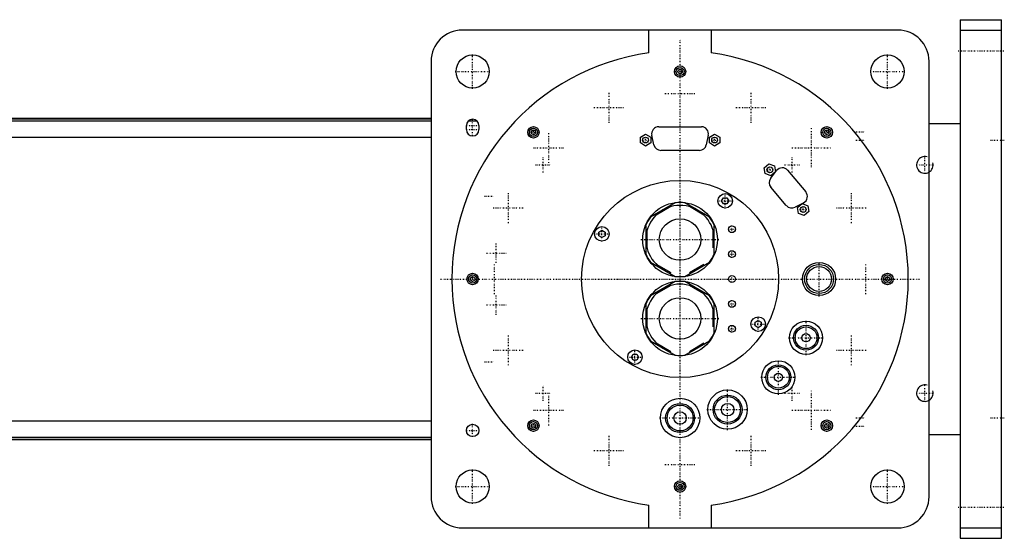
# Model space of a CAD drawing. Extents: x -906 to 156, y -125 to 125.
# Tile 5 of 5: x -318 to 156, y -125 to 125. Entities that reach past the tile are written whole.
import ezdxf

# ---------------------------------------------------------------- set-up
doc = ezdxf.new("R2010")
doc.units = 0
doc.linetypes.add('CENTER', pattern=[1.5, 0.45, -0.5, 0.05, -0.5])
for name, color, linetype in [('AM_0', 7, 'CONTINUOUS'), ('AM_10', 7, 'CONTINUOUS'), ('AM_7', 7, 'CENTER')]:
    doc.layers.add(name, color=color, linetype=linetype)

msp = doc.modelspace()

# ---------------------------------------------------------------- linework, layer by layer
at = {"layer": 'AM_0', "color": 7, "linetype": 'CONTINUOUS'}
for p, q in [((135, 125), (155, 125)), ((135, 125), (135, -125)), ((155, -125), (155, 125)), ((105, 120), (-105, 120)), ((-15, 108.97), (-15, 120)), ((15, 120), (15, 108.97)), ((135, 120), (155, 120)), ((-120, 105), (-120, -105)), ((120, -105), (120, 105)), ((-1.15, 100), (-0.58, 101)), ((-0.58, 99), (-1.15, 100)), ((-0.58, 101), (0.58, 101)), ((0.58, 101), (1.15, 100)), ((1.15, 100), (0.58, 99)), ((0.58, 99), (-0.58, 99)), ((-120, 77.32), (-390.79, 77.32)), ((-390.6, 77.28), (-120, 77.28)), ((-386.5, 76.29), (-120, 76.29)), ((-101.93, 76.29), (-98.07, 76.29)), ((-103, 72), (-103, 74)), ((-97, 74), (-97, 72)), ((-71.83, 71.01), (-71.01, 71.83)), ((-71.01, 71.83), (-69.89, 71.53)), ((-69.89, 71.53), (-69.6, 70.41)), ((-10.3, 73.4), (10.3, 73.4)), ((69.6, 70.41), (69.89, 71.53)), ((69.89, 71.53), (71.01, 71.83)), ((71.01, 71.83), (71.83, 71.01)), ((120, 75), (135, 75)), ((-367.3, 68.3), (-120, 68.3)), ((-71.53, 69.89), (-71.83, 71.01)), ((-70.41, 69.6), (-71.53, 69.89)), ((-69.6, 70.41), (-70.41, 69.6)), ((-19.15, 68.44), (-16.65, 69.89)), ((-19.15, 65.56), (-19.15, 68.44)), ((-16.65, 69.89), (-14.15, 68.44)), ((-14.15, 68.44), (-14.15, 65.56)), ((-12.62, 64.68), (-13.62, 69.28)), ((13.62, 69.28), (12.62, 64.68)), ((14.15, 68.44), (16.65, 69.89)), ((14.15, 65.56), (14.15, 68.44)), ((16.65, 69.89), (19.15, 68.44)), ((19.15, 68.44), (19.15, 65.56)), ((70.41, 69.6), (69.6, 70.41)), ((71.53, 69.89), (70.41, 69.6)), ((71.83, 71.01), (71.53, 69.89)), ((-16.65, 64.11), (-19.15, 65.56)), ((-14.15, 65.56), (-16.65, 64.11)), ((9.3, 62), (-9.3, 62)), ((16.65, 64.11), (14.15, 65.56)), ((19.15, 65.56), (16.65, 64.11)), ((40.58, 53.63), (42.79, 55.49)), ((41.08, 50.79), (40.58, 53.63)), ((42.79, 55.49), (45.5, 54.5)), ((43.68, 48.56), (46.56, 52.29)), ((45.5, 54.5), (46, 51.65)), ((51.86, 52.39), (60.6, 41.97)), ((43.79, 49.8), (41.08, 50.79)), ((46, 51.65), (43.79, 49.8)), ((51.22, 35.41), (43.77, 44.3)), ((20.02, 37.67), (20.88, 39.17)), ((20.88, 39.17), (22.62, 39.17)), ((22.62, 39.17), (23.48, 37.67)), ((-2.3, 36.73), (-14.2, 29.85)), ((-4.51, 34.87), (-11.49, 30.84)), ((14.2, 29.85), (2.3, 36.73)), ((11.49, 30.84), (4.51, 34.87)), ((20.88, 36.17), (20.02, 37.67)), ((22.62, 36.17), (20.88, 36.17)), ((23.48, 37.67), (22.62, 36.17)), ((59.58, 36.78), (55.41, 34.59)), ((56.65, 34.48), (58.86, 36.33)), ((57.15, 31.64), (56.65, 34.48)), ((58.86, 36.33), (61.57, 35.35)), ((61.57, 35.35), (62.07, 32.5)), ((59.86, 30.65), (57.15, 31.64)), ((62.07, 32.5), (59.86, 30.65)), ((-16.5, 25.87), (-16.5, 12.12)), ((16.5, 12.12), (16.5, 25.87)), ((-39.17, 22.62), (-37.67, 23.48)), ((-39.17, 20.88), (-39.17, 22.62)), ((-37.67, 20.02), (-39.17, 20.88)), ((-37.67, 23.48), (-36.17, 22.62)), ((-36.17, 20.88), (-37.67, 20.02)), ((-36.17, 22.62), (-36.17, 20.88)), ((-16, 23.03), (-16, 14.97)), ((16, 14.97), (16, 23.03)), ((-14.2, 8.15), (-2.3, 1.27)), ((-11.49, 7.16), (-4.51, 3.13)), ((2.3, 1.27), (14.2, 8.15)), ((4.51, 3.13), (11.49, 7.16)), ((-101, 0.58), (-100, 1.15)), ((-101, -0.58), (-101, 0.58)), ((-100, 1.15), (-99, 0.58)), ((-99, 0.58), (-99, -0.58)), ((99, 0.58), (100, 1.15)), ((99, -0.58), (99, 0.58)), ((100, 1.15), (101, 0.58)), ((101, 0.58), (101, -0.58)), ((-100, -1.15), (-101, -0.58)), ((-99, -0.58), (-100, -1.15)), ((-2.3, -1.27), (-14.2, -8.15)), ((-4.51, -3.13), (-11.49, -7.16)), ((14.2, -8.15), (2.3, -1.27)), ((11.49, -7.16), (4.51, -3.13)), ((100, -1.15), (99, -0.58)), ((101, -0.58), (100, -1.15)), ((-16.5, -12.13), (-16.5, -25.88)), ((16.5, -25.88), (16.5, -12.13)), ((-16, -14.97), (-16, -23.03)), ((16, -23.03), (16, -14.97)), ((36.17, -20.88), (37.67, -20.02)), ((36.17, -22.62), (36.17, -20.88)), ((37.67, -23.48), (36.17, -22.62)), ((37.67, -20.02), (39.17, -20.88)), ((39.17, -22.62), (37.67, -23.48)), ((39.17, -20.88), (39.17, -22.62)), ((-14.2, -29.85), (-2.3, -36.73)), ((-11.49, -30.84), (-4.51, -34.87)), ((2.3, -36.73), (14.2, -29.85)), ((4.51, -34.87), (11.49, -30.84)), ((-23.48, -37.67), (-22.62, -36.17)), ((-22.62, -39.17), (-23.48, -37.67)), ((-22.62, -36.17), (-20.88, -36.17)), ((-20.88, -36.17), (-20.02, -37.67)), ((-20.02, -37.67), (-20.88, -39.17)), ((-20.88, -39.17), (-22.62, -39.17)), ((-367.3, -68.3), (-120, -68.3)), ((-71.83, -71.01), (-71.53, -69.89)), ((-71.01, -71.83), (-71.83, -71.01)), ((-71.53, -69.89), (-70.41, -69.6)), ((-70.41, -69.6), (-69.6, -70.41)), ((-69.6, -70.41), (-69.89, -71.53)), ((69.6, -70.41), (70.41, -69.6)), ((69.89, -71.53), (69.6, -70.41)), ((70.41, -69.6), (71.53, -69.89)), ((71.83, -71.01), (71.01, -71.83)), ((71.53, -69.89), (71.83, -71.01)), ((-69.89, -71.53), (-71.01, -71.83)), ((71.01, -71.83), (69.89, -71.53)), ((120, -75), (135, -75)), ((-390.79, -77.32), (-120, -77.32)), ((-390.6, -77.28), (-120, -77.28)), ((-386.5, -76.29), (-120, -76.29)), ((-1.15, -100), (-0.58, -99)), ((-0.58, -99), (0.58, -99)), ((0.58, -99), (1.15, -100)), ((-0.58, -101), (-1.15, -100)), ((0.58, -101), (-0.58, -101)), ((1.15, -100), (0.58, -101)), ((-15, -120), (-15, -108.97)), ((15, -108.97), (15, -120)), ((-105, -120), (105, -120)), ((135, -120), (155, -120)), ((135, -125), (155, -125))]:
    msp.add_line(p, q, dxfattribs=at)
for centre, radius in [((-100, 100), 8), ((100, 100), 8), ((0, 100), 2.75), ((0, 100), 1.95), ((-70.71, 70.71), 2.75), ((-70.71, 70.71), 1.95), ((70.71, 70.71), 2.75), ((70.71, 70.71), 1.95), ((-16.65, 67), 1.4), ((16.65, 67), 1.4), ((43.29, 52.64), 1.4), ((0, 0), 47.5), ((21.75, 37.67), 3.5), ((0, 19), 18), ((59.36, 33.49), 1.4), ((0, 19), 10), ((-37.67, 21.75), 3.5), ((25, 24), 1.65), ((25, 12), 1.65), ((67, 0), 8), ((67, 0), 7), ((67, 0), 6), ((-100, 0), 2.75), ((-100, 0), 1.95), ((25, 0), 1.65), ((100, 0), 2.75), ((100, 0), 1.95), ((0, -19), 18), ((0, -19), 10), ((25, -12), 1.65), ((37.67, -21.75), 3.5), ((25, -24), 1.65), ((60.72, -28.32), 8), ((60.72, -28.32), 6), ((60.72, -28.32), 5.25), ((60.72, -28.32), 2), ((-21.75, -37.67), 3.5), ((47.38, -47.38), 8), ((47.38, -47.38), 6), ((47.38, -47.38), 5.25), ((47.38, -47.38), 2), ((22.92, -62.96), 9.5), ((22.92, -62.96), 7), ((22.92, -62.96), 6.25), ((0, -67), 9.5), ((0, -67), 7), ((0, -67), 6.25), ((22.92, -62.96), 3), ((0, -67), 3), ((-100, -73), 3), ((-70.71, -70.71), 2.75), ((-70.71, -70.71), 1.95), ((70.71, -70.71), 2.75), ((70.71, -70.71), 1.95), ((-100, -100), 8), ((100, -100), 8), ((0, -100), 2.75), ((0, -100), 1.95)]:
    msp.add_circle(centre, radius, dxfattribs=at)
for centre, radius, start, end in [((-105, 105), 15, 90, 180), ((105, 105), 15, 0, 90), ((0, 0), 110, 97.8375, 262.1625), ((0, 0), 110, 277.8375, 82.1625), ((-100, 74), 3, 0, 180), ((-100, 72), 3, 180, 0), ((-10.3, 70), 3.4, 90, 192.2648), ((10.3, 70), 3.4, 347.7352, 90), ((-9.3, 65.4), 3.4, 192.2648, 270), ((9.3, 65.4), 3.4, 270, 347.7352), ((49.25, 50.2), 3.4, 40, 142.2648), ((46.37, 46.48), 3.4, 142.2648, 220), ((57.99, 39.79), 3.4, 297.7352, 40), ((0, 19), 16.5, 0, 240), ((0, 19), 17.87, 82.6199, 97.3801), ((53.83, 37.6), 3.4, 220, 297.7352), ((0, 19), 17.88, 142.6199, 157.3801), ((0, 19), 17.88, 22.6199, 37.3801), ((0, 19), 17.88, 202.6199, 217.3801), ((0, 19), 17.87, 322.6199, 337.3801), ((0, 19), 17.87, 262.6199, 277.3801), ((0, -19), 16.5, 0, 240), ((0, -19), 17.87, 82.6199, 97.3801), ((0, -19), 17.88, 142.6199, 157.3801), ((0, -19), 17.87, 22.6199, 37.3801), ((0, -19), 17.87, 202.6199, 217.3801), ((0, -19), 17.87, 322.6199, 337.3801), ((0, -19), 17.87, 262.6199, 277.3801), ((-105, -105), 15, 180, 270), ((105, -105), 15, 270, 0)]:
    msp.add_arc(centre, radius, start, end, dxfattribs=at)
at = {"layer": 'AM_10', "color": 7, "linetype": 'CONTINUOUS'}
for centre in [(118, 55), (118, -55)]:
    msp.add_arc(centre, 4, 75, 15, dxfattribs=at)
at = {"layer": 'AM_7', "color": 4, "linetype": 'CENTER'}
for p, q in [((0, -115.5), (0, 115.5)), ((134, 110), (156, 110)), ((-100, 91.6), (-100, 108.4)), ((100, 91.6), (100, 108.4)), ((-108.4, 100), (-91.6, 100)), ((-2.89, 100), (2.89, 100)), ((91.6, 100), (108.4, 100)), ((-34.25, 75.34), (-34.25, 90.04)), ((-7.35, 89.5), (7.35, 89.5)), ((34.25, 75.34), (34.25, 90.04)), ((-41.6, 82.69), (-26.9, 82.69)), ((26.9, 82.69), (41.6, 82.69)), ((-100, 68.85), (-100, 77.15)), ((-103.15, 74), (-96.85, 74)), ((-103.15, 72), (-96.85, 72)), ((-70.71, 67.82), (-70.71, 73.6)), ((63.29, 53.84), (63.29, 72.74)), ((70.71, 67.82), (70.71, 73.6)), ((-73.6, 70.71), (-67.82, 70.71)), ((-63.29, 55.94), (-63.29, 70.64)), ((-18.12, 67), (-15.18, 67)), ((-16.65, 65.53), (-16.65, 68.47)), ((15.18, 67), (18.12, 67)), ((16.65, 65.53), (16.65, 68.47)), ((67.82, 70.71), (73.6, 70.71)), ((84.8, 71), (89.2, 71)), ((84.8, 67), (89.2, 67)), ((149.7, 67), (156.3, 67)), ((-70.64, 63.29), (-55.94, 63.29)), ((53.84, 63.29), (72.74, 63.29)), ((-66, 51.32), (-66, 58.67)), ((54, 51.32), (54, 58.67)), ((118, 50.8), (118, 59.2)), ((-69.67, 55), (-62.33, 55)), ((41.82, 52.64), (44.76, 52.64)), ((43.29, 51.17), (43.29, 54.11)), ((50.33, 55), (57.67, 55)), ((113.8, 55), (122.2, 55)), ((0, -47.25), (0, 47.25)), ((-94.2, 40), (-89.8, 40)), ((-82.69, 26.9), (-82.69, 41.6)), ((21.75, 34), (21.75, 41.35)), ((82.69, 26.9), (82.69, 41.6)), ((-90.04, 34.25), (-75.34, 34.25)), ((18.07, 37.67), (25.42, 37.67)), ((57.89, 33.49), (60.83, 33.49)), ((59.36, 32.02), (59.36, 34.96)), ((75.34, 34.25), (90.04, 34.25)), ((-37.67, 18.07), (-37.67, 25.42)), ((23.27, 24), (26.73, 24)), ((25, 22.27), (25, 25.73)), ((-41.35, 21.75), (-34, 21.75)), ((-18.9, 19), (18.9, 19)), ((-88.6, 7.77), (-88.6, 17.22)), ((-93.32, 12.5), (-83.88, 12.5)), ((23.27, 12), (26.73, 12)), ((25, 10.27), (25, 13.73)), ((-89.5, -7.35), (-89.5, 7.35)), ((67, -8.4), (67, 8.4)), ((89.5, -7.35), (89.5, 7.35)), ((-100, -2.89), (-100, 2.89)), ((25, -1.73), (25, 1.73)), ((100, -2.89), (100, 2.89)), ((-115.5, 0), (115.5, 0)), ((-47.25, 0), (47.25, 0)), ((-88.6, -17.23), (-88.6, -7.78)), ((-93.32, -12.5), (-83.88, -12.5)), ((23.27, -12), (26.73, -12)), ((25, -13.73), (25, -10.27)), ((37.67, -25.43), (37.67, -18.08)), ((-18.9, -19), (18.9, -19)), ((25, -25.73), (25, -22.27)), ((34, -21.75), (41.35, -21.75)), ((60.72, -36.72), (60.72, -19.92)), ((-82.69, -41.6), (-82.69, -26.9)), ((23.27, -24), (26.73, -24)), ((52.32, -28.32), (69.12, -28.32)), ((82.69, -41.6), (82.69, -26.9)), ((-90.04, -34.25), (-75.34, -34.25)), ((-25.43, -37.67), (-18.08, -37.67)), ((-21.75, -41.35), (-21.75, -34)), ((75.34, -34.25), (90.04, -34.25)), ((-94.2, -40), (-89.8, -40)), ((47.38, -55.78), (47.38, -38.98)), ((38.98, -47.38), (55.78, -47.38)), ((-66, -58.68), (-66, -51.33)), ((54, -58.68), (54, -51.33)), ((118, -59.2), (118, -50.8)), ((-69.67, -55), (-62.33, -55)), ((-63.29, -70.64), (-63.29, -55.94)), ((22.92, -72.93), (22.92, -52.98)), ((50.33, -55), (57.67, -55)), ((63.29, -72.74), (63.29, -53.84)), ((113.8, -55), (122.2, -55)), ((-70.64, -63.29), (-55.94, -63.29)), ((12.94, -62.96), (32.89, -62.96)), ((53.84, -63.29), (72.74, -63.29)), ((-100, -76.15), (-100, -69.85)), ((-73.6, -70.71), (-67.82, -70.71)), ((-70.71, -73.6), (-70.71, -67.82)), ((-9.97, -67), (9.97, -67)), ((67.82, -70.71), (73.6, -70.71)), ((70.71, -73.6), (70.71, -67.82)), ((84.8, -67), (89.2, -67)), ((84.8, -71), (89.2, -71)), ((149.7, -67), (156.3, -67)), ((-103.15, -73), (-96.85, -73)), ((-34.25, -90.04), (-34.25, -75.34)), ((34.25, -90.04), (34.25, -75.34)), ((-41.6, -82.69), (-26.9, -82.69)), ((26.9, -82.69), (41.6, -82.69)), ((-7.35, -89.5), (7.35, -89.5)), ((-100, -108.4), (-100, -91.6)), ((100, -108.4), (100, -91.6)), ((-108.4, -100), (-91.6, -100)), ((-2.89, -100), (2.89, -100)), ((91.6, -100), (108.4, -100)), ((134, -110), (156, -110))]:
    msp.add_line(p, q, dxfattribs=at)

doc.saveas('drawing.dxf')
